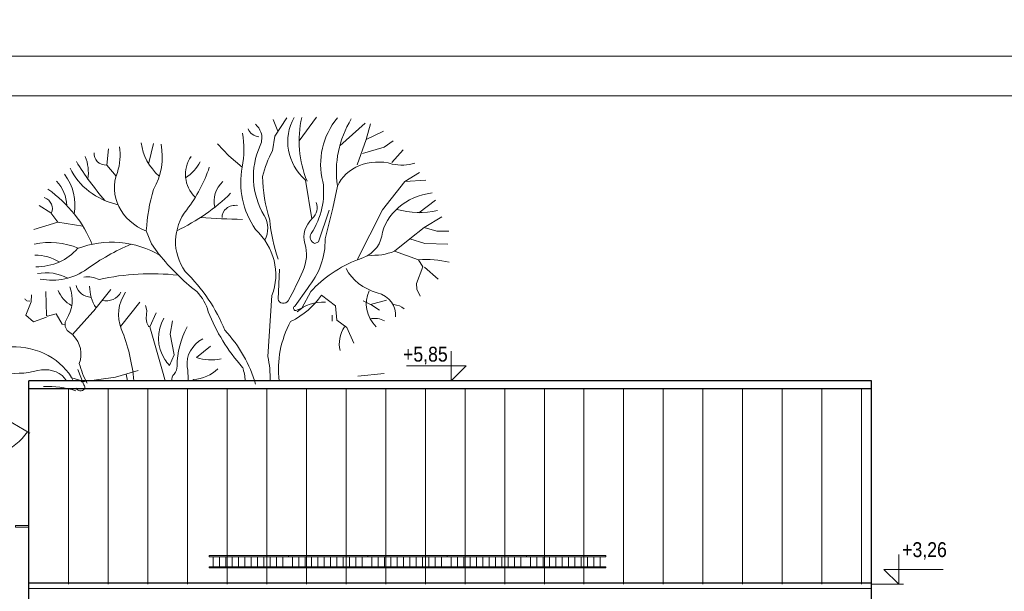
# Model space of a CAD drawing. Header units: inches. Extents: x 43593 to 117387, y -66787 to -26237.
# Tile 137 of 256: x 49165 to 50407, y -32927 to -32206. Entities that reach past the tile are written whole.
import ezdxf

# ---------------------------------------------------------------- set-up
doc = ezdxf.new("R2010")
doc.units = ezdxf.units.IN
doc.header["$MEASUREMENT"] = 0
doc.layers.get('0').update_dxf_attribs({"lineweight": 0})
for name, color, linetype, lineweight in [('A--tabelka rysunku', 7, 'Continuous', 0), ('p--elewacja', 46, 'Continuous', 30), ('p--elewacja cienka', 251, 'Continuous', 0), ('p--koty wysok.', 141, 'Continuous', 0)]:
    doc.layers.add(name, color=color, linetype=linetype, lineweight=lineweight)
doc.styles.add('1-50', font='arial.ttf', dxfattribs={"width": 0.75, "height": 12.5})

# ---------------------------------------------------------------- blocks, each defined once
blk = doc.blocks.new('kota wykoń')
for p, q in [((0, 25), (0, 0)), ((0, 0), (-12.5, 12.5)), ((-12.5, 12.5), (37.5, 12.5))]:
    blk.add_line(p, q)
at = {"lineweight": 0}
blk.add_line((-2.5, 0), (2.5, 0), dxfattribs=at)
blk = doc.blocks.new('płotek-widok-1m')
at = {"linetype": 'Continuous', "ltscale": 12}
for p, q in [((17, 15.8), (0, 15.8)), ((100, 14.1), (0, 14.1)), ((5, 14.1), (5, 1.4)), ((13, 14.1), (13, 1.4)), ((21, 14.1), (21, 1.4)), ((29, 14.1), (29, 1.4)), ((37, 14.1), (37, 1.4)), ((45, 14.1), (45, 1.4)), ((53, 14.1), (53, 1.4)), ((61, 14.1), (61, 1.4)), ((69, 14.1), (69, 1.4)), ((77, 14.1), (77, 1.4)), ((85, 14.1), (85, 1.4)), ((93, 14.1), (93, 1.4)), ((100, 1.4), (0, 1.4)), ((25, 0), (0.5, 0))]:
    blk.add_line(p, q, dxfattribs=at)
for points in [[(0, 14.1), (0, 15.8), (100, 15.8), (100, 14.1)], [(100, 1.4), (100, 0), (0, 0), (0, 1.4)]]:
    blk.add_lwpolyline(points, dxfattribs=at)

msp = doc.modelspace()

# ---------------------------------------------------------------- hatches: boundary and pattern name
at = {"layer": 'p--elewacja cienka', "linetype": 'Continuous', "lineweight": 5}
h = msp.add_hatch(dxfattribs=at)
h.set_pattern_fill('ANSI31', color=256, scale=400, angle=45, style=0)
h.set_pattern_definition([(90, (-5773.04, -11506.38), (-50, 3e-15), [])])
h.paths.add_polyline_path([(50239.613, -32917.996), (50239.613, -32671.486), (49177.113, -32671.486), (49177.113, -32917.929)])

# ---------------------------------------------------------------- linework, layer by layer
msp.add_lwpolyline([(43592.917, -32251.83), (51992.917, -32251.83), (51992.917, -26311.83), (43592.917, -26311.83)], close=True)
at = {"layer": 'A--tabelka rysunku', "linetype": 'Continuous'}
for points in [[(47792.917, -35221.83), (51992.917, -35221.83), (51992.917, -32251.83), (47792.917, -32251.83)], [(47982.917, -35171.83), (51942.917, -35171.83), (51942.917, -32301.83), (47982.917, -32301.83)]]:
    msp.add_lwpolyline(points, close=True, dxfattribs=at)
at = {"layer": 'p--elewacja', "ltscale": 35}
for p, q in [((50239.613, -32661.486), (49177.113, -32661.486)), ((49177.113, -32942.666), (49177.113, -32661.486)), ((50239.613, -32942.666), (50239.613, -32661.486)), ((50239.613, -32671.486), (49177.113, -32671.486)), ((50239.613, -32916.666), (49177.113, -32916.666))]:
    msp.add_line(p, q, dxfattribs=at)
at = {"layer": 'p--elewacja cienka'}
for p, q in [((49491.109, -32346.525), (49484.936, -32331.702)), ((49502.375, -32329.589), (49487.033, -32352.652)), ((49517.746, -32358.657), (49539.683, -32328.79)), ((49600.985, -32336.497), (49569.047, -32364.943)), ((49602.11, -32357.212), (49607.734, -32337.461)), ((49487.033, -32352.652), (49484.237, -32371.206)), ((49590.863, -32389.206), (49602.11, -32357.212)), ((49602.11, -32357.212), (49624.043, -32346.614)), ((49275.264, -32389.362), (49277.312, -32368.749)), ((49328.404, -32386.677), (49334.146, -32362.171)), ((49429.255, -32377.599), (49414.634, -32362.391)), ((49597.669, -32374.627), (49625.169, -32366.847)), ((49625.169, -32366.847), (49636.417, -32358.657)), ((49445.965, -32391.912), (49429.255, -32377.599)), ((49275.264, -32389.362), (49286.968, -32403.271)), ((49669.599, -32398.642), (49651.039, -32410.203)), ((49525.906, -32408.413), (49533.923, -32457.057)), ((49560.404, -32443.63), (49565.994, -32416.097)), ((49651.039, -32410.203), (49622.919, -32445.852)), ((49677.472, -32408.276), (49651.039, -32410.203)), ((49204.606, -32449.447), (49189.757, -32440.237)), ((49550.621, -32482.536), (49560.404, -32443.63)), ((49689.888, -32433.624), (49668.865, -32449.471)), ((49213.31, -32461.288), (49204.606, -32449.447)), ((49542.047, -32486.202), (49555.512, -32446.025)), ((49622.919, -32445.852), (49591.066, -32508.855)), ((49675.384, -32467.98), (49697.792, -32454.404)), ((49213.31, -32461.288), (49183.101, -32470.499)), ((49245.091, -32466.301), (49213.31, -32461.288)), ((49675.384, -32467.98), (49657.349, -32482.493)), ((49691.234, -32472.662), (49675.384, -32467.98)), ((49325.078, -32472.114), (49331.809, -32488.449)), ((49706.537, -32472.662), (49691.234, -32472.662)), ((49331.809, -32488.449), (49341.905, -32502.863)), ((49537.658, -32488.232), (49542.047, -32486.202)), ((49657.349, -32482.493), (49638.22, -32497.942)), ((49676.478, -32488.111), (49657.349, -32482.493)), ((49705.444, -32489.047), (49676.478, -32488.111)), ((49638.22, -32497.942), (49668.28, -32508.709)), ((49493.109, -32520.782), (49491.428, -32558.239)), ((49198.466, -32548.826), (49199.065, -32579.248)), ((49261.737, -32569.575), (49280.235, -32546.29)), ((49478.341, -32630.764), (49483.563, -32553.831)), ((49512.887, -32566.931), (49528.26, -32544.784)), ((49532.453, -32548.974), (49521.272, -32569.923)), ((49545.931, -32553.278), (49563.596, -32566.896)), ((49316.981, -32562.293), (49292.381, -32592.797)), ((49563.596, -32566.896), (49565.363, -32585.054)), ((49598.513, -32560.349), (49607.74, -32565.159)), ((49607.74, -32565.159), (49627.798, -32559.661)), ((49199.065, -32579.248), (49200.461, -32579.761)), ((49200.461, -32579.761), (49211.236, -32576.855)), ((49211.236, -32576.855), (49219.018, -32590.016)), ((49231.988, -32603.005), (49261.319, -32570.361)), ((49329.712, -32593.33), (49337.546, -32575.715)), ((49521.272, -32569.923), (49513.586, -32572.916)), ((49219.018, -32590.016), (49222.559, -32590.695)), ((49346.36, -32652.049), (49329.712, -32593.33)), ((49355.173, -32602.557), (49358.111, -32585.781)), ((49565.363, -32585.054), (49577.728, -32594.133)), ((49225.403, -32597.878), (49231.988, -32603.005)), ((49360.07, -32628.561), (49355.173, -32602.557)), ((49577.728, -32594.133), (49586.561, -32613.804)), ((49406.213, -32617.886), (49388.36, -32632.159)), ((49354.194, -32641.983), (49360.07, -32628.561)), ((49238.636, -32647.016), (49246.471, -32666.309)), ((49314.742, -32648.525), (49286.336, -32656.635)), ((49348.886, -32661.486), (49346.36, -32652.049)), ((49591.809, -32655.679), (49624.842, -32652.226)), ((49224.431, -32661.486), (49222.009, -32658.012)), ((49286.336, -32656.635), (49244.043, -32662.583)), ((49384.172, -32659.695), (49384.172, -32661.486)), ((49178.046, -32727.477), (49142.418, -32706.302))]:
    msp.add_line(p, q, dxfattribs=at)
at = {"layer": 'p--elewacja cienka', "linetype": 'Continuous'}
for p, q in [((49649.141, -32370.064), (49634.676, -32385.927)), ((49673.745, -32517.603), (49665.941, -32538.712)), ((49673.745, -32517.603), (49668.28, -32508.709)), ((49692.954, -32533.058), (49675.726, -32518.292)), ((49665.941, -32538.712), (49666.093, -32545.692)), ((49179.923, -32561.865), (49180.342, -32552.932)), ((49666.093, -32545.692), (49670.466, -32554.587)), ((49172.473, -32558.766), (49172.046, -32558.034)), ((49173.109, -32559.49), (49172.473, -32558.766)), ((49173.754, -32560.043), (49173.109, -32559.49)), ((49173.109, -32578.633), (49179.923, -32561.865)), ((49174.599, -32560.401), (49173.754, -32560.043)), ((49178.006, -32560.767), (49174.599, -32560.401)), ((49325.617, -32572.8), (49323.918, -32566.421)), ((49619.049, -32572.11), (49608.201, -32565.358)), ((49182.686, -32586.841), (49173.109, -32578.633)), ((49324.981, -32583.01), (49325.199, -32577.908)), ((49325.199, -32577.908), (49325.617, -32572.8)), ((49199.277, -32581.008), (49182.686, -32586.841)), ((49325.835, -32588.118), (49324.981, -32583.01)), ((49327.961, -32592.675), (49325.835, -32588.118)), ((49328.388, -32592.854), (49327.961, -32592.675)), ((49327.961, -32592.675), (49327.961, -32592.675)), ((49328.597, -32593.04), (49328.388, -32592.854)), ((49328.597, -32593.04), (49328.597, -32593.04)), ((49242.137, -32660.893), (49229.806, -32657.069)), ((49242.564, -32661.445), (49242.137, -32660.893)), ((49242.99, -32661.991), (49242.564, -32661.445)), ((49243.208, -32662.536), (49242.99, -32661.991)), ((49243.844, -32662.902), (49243.208, -32662.536))]:
    msp.add_line(p, q, dxfattribs=at)
at = {"layer": 'p--elewacja cienka', "lineweight": 5}
msp.add_line((50239.613, -32923.166), (49177.113, -32923.166), dxfattribs=at)
at = {"layer": 'p--elewacja cienka', "ltscale": 35}
msp.add_lwpolyline([(49177.113, -32843.82), (49159.949, -32843.82), (49159.949, -32845.82), (49177.113, -32845.82)], dxfattribs=at)
at = {"layer": 'p--elewacja cienka'}
for centre, major_axis, start_param, end_param in [((49585.951, -32359.889), (82.524, 0), 2.69248611, 3.89756772), ((49697.998, -32359.046), (180.253, 0), 2.94767057, 3.47626187), ((49663.214, -32387.643), (118.329, 0), 2.53219077, 3.36498189), ((49730.919, -32396.896), (166.109, 0), 2.66199005, 3.27294574), ((49469.17, -32339.926), (16.154, 0), 3.4194526, 4.58185689), ((49441.796, -32354.825), (28.917, 0), 0.28289916, 0.75597507), ((49281.508, -32369.456), (166.531, 0), 6.12520444, 6.42682549), ((49440.591, -32355.125), (30.171, 0), 5.91332554, 6.56608447), ((49200.724, -32377.179), (91.329, 0), 6.00638379, 6.4249661), ((49400.012, -32354.767), (81.583, 0), 3.23506328, 3.9110562), ((49235.76, -32379.008), (109.424, 0), 5.82821382, 6.45417369), ((49587.403, -32403.913), (127.288, 0), 2.77173288, 3.60900178), ((49173.937, -32399.107), (78.025, 0), 6.16828824, 6.59801622), ((49275.225, -32375.688), (15.954, 0), 3.0187523, 4.71483549), ((49426.879, -32401.063), (52.439, 0), 2.61443999, 3.84092205), ((49643.359, -32434.659), (175.499, 0), 2.70614575, 2.93313366), ((49617.551, -32432.687), (55.07, 0), 1.24507948, 2.782475), ((49312.285, -32365.304), (89.295, 0), 3.51618848, 4.45264679), ((49668.483, -32187.284), (489.379, 0), 3.63234973, 3.76997455), ((49339.025, -32365.376), (58.619, 0), 5.36603226, 5.88134011), ((49185.972, -32338.74), (227.259, 0), 5.70259525, 6.00556214), ((49583.387, -32411.146), (139.242, 0), 2.97973639, 3.66339357), ((49647.347, -32349.561), (46.43, 0), 4.4470722, 5.07512387), ((49148.905, -32439.841), (86.158, 0), 6.13355599, 6.84075659), ((49355.638, -32417.991), (70.785, 0), 2.81580275, 4.27065823), ((49719.35, -32401.591), (247.7, 0), 3.15071326, 3.41340901), ((49165.026, -32441.331), (59.676, 0), 0.02295294, 0.67076035), ((49453.998, -32434.798), (43.38, 0), 2.41062277, 3.34822211), ((49420.558, -32423.041), (128.159, 0), 5.78426736, 6.40115886), ((49188.894, -32443.892), (17.709, 0), 5.8636848, 7.4154355), ((49081.266, -32541.315), (185.736, 0), 0.33245217, 0.87008025), ((49632.373, -32484.646), (307.643, 0), 2.89478606, 3.09404687), ((49240.511, -32282.899), (252.765, 0), 5.22026666, 5.56852655), ((49696.355, -32488.305), (75.255, 0), 1.71575072, 2.99596361), ((49437.613, -32454.624), (16.973, 0), 1.42175469, 3.20781611), ((49516.171, -32442.791), (24.321, 0), 5.55442713, 6.58948041), ((49447.75, -32485.937), (85.821, 0), 2.5610026, 3.67618284), ((49459.571, -31846.781), (712.956, 0), 4.61978978, 4.6937424), ((49435.361, -32469.334), (42.837, 0), 5.87091674, 6.74198863), ((49564.891, -32480.069), (40.986, 0), 2.41283447, 3.3800758), ((49669.479, -32374.812), (86.823, 0), 4.37958491, 4.97968702), ((49741.972, -32442.399), (261.911, 0), 3.21379287, 3.43727879), ((49281.618, -32576.468), (104.814, 0), 0.95140902, 1.99581384), ((49389.37, -32527.681), (99.01, 0), 5.9699574, 7.02034571), ((49541.783, -32480.216), (10.221, 0), 2.58689506, 4.29701413), ((49580.134, -32473.694), (42.208, 0), 5.01089511, 6.13755626), ((49203.084, -32555.122), (79.654, 0), 1.09944634, 1.81774303), ((49430.372, -32702.819), (278.776, 0), 2.03403846, 2.27363197), ((49458.821, -32502.172), (68.174, 0), 5.91978055, 6.52166846), ((49427.817, -32484.201), (122.819, 0), 5.66998824, 6.29900508), ((49184.516, -32547.598), (52.086, 0), 0.93944205, 1.5684635), ((49184.883, -32460.991), (66.358, 0), 4.7241224, 5.65056684), ((49598.881, -32352.841), (310.754, 0), 3.73552315, 3.96927344), ((49610.205, -32445.906), (66.86, 0), 4.63201244, 5.14474675), ((49657.651, -32631.84), (158.18, 0), 1.99498128, 2.48404088), ((49678.39, -32591.177), (96.743, 0), 1.26967586, 1.67550038), ((49198.718, -32568.982), (51.115, 0), 1.00989983, 1.7878631), ((49205.607, -32475.402), (68.951, 0), 4.50328081, 5.41522462), ((49250.943, -32554.767), (28.63, 0), 1.03597606, 1.74151992), ((49331.278, -32747.811), (258.355, 0), 1.43975017, 1.82808874), ((49179.936, -32669.187), (257.965, 0), 0.32938738, 0.71983898), ((48924.275, -32327.928), (640.069, 0), 5.84562452, 5.91978055), ((49636.397, -32497.451), (64.913, 0), 3.55536421, 4.39857264), ((49171.66, -32559.408), (60.062, 0), 5.78443074, 6.60726721), ((49257.605, -32538.052), (21.307, 0), 3.32208041, 4.61950326), ((49321.01, -32541.936), (67.476, 0), 3.14303187, 3.6398346), ((49254.404, -32536.11), (42.679, 0), 3.45700695, 4.1349556), ((49273.917, -32543.277), (20.255, 0), 4.4780879, 5.91056177), ((49355.053, -32577.905), (65.036, 0), 2.61279321, 3.47092131), ((49336.479, -32586.615), (68.173, 0), 0.21310581, 0.69980056), ((49457.943, -32511.12), (100.802, 0), 5.22142572, 5.77347376), ((49656.017, -32564.193), (53.572, 0), 2.77710028, 3.83216935), ((49606.02, -32577.679), (33.492, 0), 6.17415387, 7.54016529), ((49498.043, -32557.995), (6.622, 0), 3.18462189, 5.84562452), ((49514.482, -32569.817), (3.725, 0), 2.01308594, 4.46956915), ((49546.556, -32597.283), (40.946, 0), 1.45772606, 2.43276979), ((49635.27, -32583.677), (21.457, 0), 0.79841895, 1.48416017), ((49674.507, -32495.726), (286.444, 0), 3.4671625, 3.79216045), ((49643.827, -32582.34), (84.342, 0), 3.08928439, 3.19390091), ((49237.772, -32590.275), (15.221, 0), 2.64283808, 3.76373082), ((49405.222, -32607.635), (64.927, 0), 2.67146938, 3.64399304), ((49498.549, -32642.304), (134.563, 0), 2.7030704, 3.14608381), ((49656.359, -32646.069), (164.642, 0), 2.70634559, 3.25105902), ((49612.635, -32603.014), (23.797, 0), 1.00097815, 1.80018247), ((49198.384, -32627.96), (44.344, 0), 5.96703288, 6.97798539), ((48991.65, -32684.364), (319.006, 0), 0.08376713, 0.32932866), ((49268.899, -32704.507), (199.008, 0), 0.22979729, 0.67686588), ((49620.361, -32614.825), (51.931, 0), 2.64039418, 3.32820803), ((49157.16, -32689.108), (82.427, 0), 0.4016736, 1.60408544), ((49419.432, -32639.491), (42.99, 0), 2.13884017, 3.25498291), ((49160.57, -32570.338), (95.329, 0), 4.00436624, 5.00693511), ((49391.363, -32609.069), (155.029, 0), 3.37479539, 3.5709965), ((49402.39, -32608.969), (61.695, 0), 3.64399304, 3.81581967), ((49344.685, -32642.896), (19.303, 0), 5.6347892, 6.28767646), ((49406.645, -32591.116), (51.257, 0), 4.34761013, 4.96199215), ((49306.079, -32657.662), (175.096, 0), 6.25770387, 6.4633801), ((49197.232, -32673.923), (30.96, 0), 0.6430005, 1.86534246), ((49216.985, -32667.796), (84.427, 0), 0.08730794, 0.20802549), ((49371.575, -32660.359), (14.434, 0), 2.49319654, 3.23279344), ((49213.437, -32659.598), (164.336, 0), 6.26978298, 6.39657557), ((49381.17, -32621.25), (44.954, 0), 4.77922446, 5.57002232), ((49355.581, -32666.275), (94.495, 0), 0.05915763, 0.27316191), ((49242.062, -32669.243), (5.582, 0), 3.40806762, 6.94346618), ((49216.923, -32686.801), (48.782, 0), 0.65030388, 0.66503146), ((49200.318, -32754.379), (100.275, 0), 1.20694533, 1.61948735), ((49107.996, -32693.039), (77.206, 0), 4.56646935, 5.76637268)]:
    msp.add_ellipse(centre, major_axis=major_axis, ratio=0.85714286, start_param=start_param, end_param=end_param, dxfattribs=at)
at = {"layer": 'p--koty wysok.'}
msp.add_line((50239.613, -32917.996), (50280.067, -32917.996), dxfattribs=at)

# ---------------------------------------------------------------- block references
at = {"layer": 'p--elewacja cienka', "ltscale": 35}
for p in [(49404.363, -32897.446), (49504.363, -32897.446), (49604.363, -32897.446), (49704.363, -32897.446), (49804.363, -32897.446)]:
    msp.add_blockref('płotek-widok-1m', p, dxfattribs=at)
at = {"layer": 'p--koty wysok.', "yscale": 1.5, "zscale": 1.5}
for p, xscale in [((49709.513, -32661.486), -1.5), ((50273.882, -32917.996), 1.5)]:
    msp.add_blockref('kota wykoń', p, dxfattribs=dict(at, xscale=xscale))

# ---------------------------------------------------------------- texts
at = {"layer": 'p--koty wysok.', "char_height": 18.75, "width": 207.41597, "style": '1-50'}
for s, insert, attachment_point in [('{\\W0.85;+5,85}', (49705.144, -32618.466), 3), ('{\\W0.85;+3,26}', (50278.25, -32864.976), 1)]:
    msp.add_mtext(s, dxfattribs=dict(at, insert=insert, attachment_point=attachment_point))

doc.saveas('drawing.dxf')
